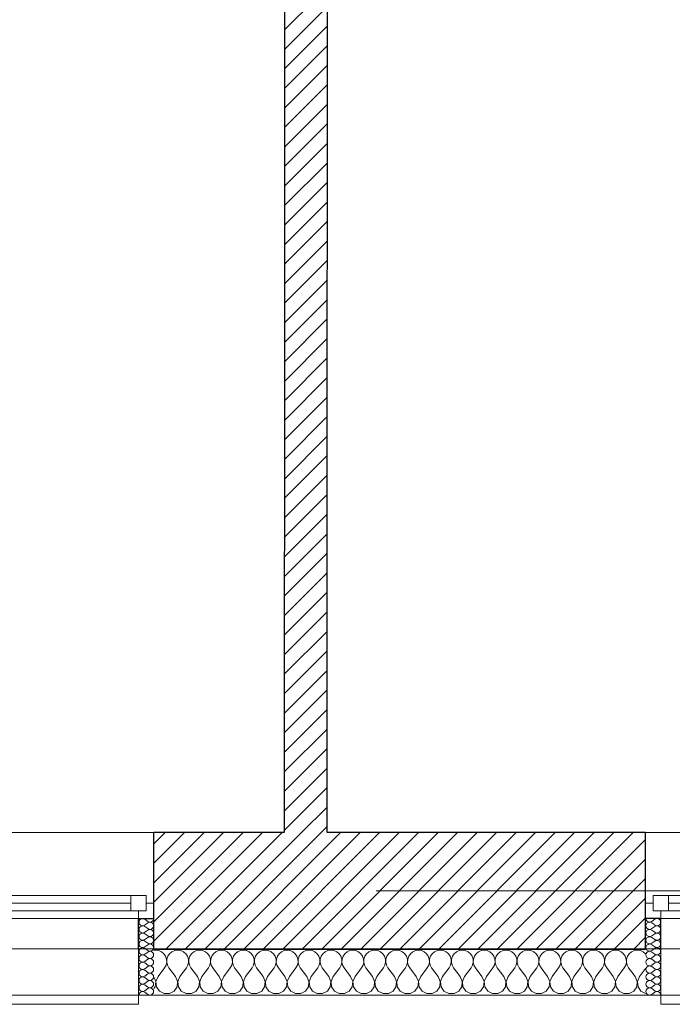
# Model space of a CAD drawing. Header units: millimetres. Extents: x -21056 to 421, y 9759 to 15589.
# Tile 50 of 120: x -3635 to -3422, y 9867 to 10188. Entities that reach past the tile are written whole.
import ezdxf

# ---------------------------------------------------------------- set-up
doc = ezdxf.new("R2010")
doc.units = ezdxf.units.MM
doc.header["$LTSCALE"] = 25
doc.header["$MEASUREMENT"] = 0
doc.linetypes.add('Kropki i Kreski', pattern=[670.277762, 352.777767, -176.388884, 0, -141.111112])
doc.linetypes.add('Przerywana', pattern=[240, 120, -120])
for name, color, linetype in [('Konstrukcja - Siatki mod', 7, 'Continuous'), ('KR_INW', 7, 'Continuous'), ('NAPIS_SODON', 7, 'Continuous'), ('Okna ArchiCADa', 7, 'Continuous')]:
    doc.layers.add(name, color=color, linetype=linetype)
for name, color, linetype, lineweight in [('Konstrukcja - Siatki mod_Nr_pióra__48', 1, 'Continuous', 15), ('KR_INW_Nr_pióra__101', 252, 'Continuous', 5), ('KR_INW_Nr_pióra__102', 3, 'Continuous', 5), ('KR_INW_Nr_pióra__27', 7, 'Continuous', 25), ('KR_INW_Nr_pióra__47', 7, 'Continuous', 15), ('NAPIS_SODON_Nr_pióra__1', 7, 'Continuous', 13), ('Okna ArchiCADa_Nr_pióra__1', 7, 'Continuous', 13), ('Okna ArchiCADa_Nr_pióra__27', 7, 'Continuous', 25)]:
    doc.layers.add(name, color=color, linetype=linetype, lineweight=lineweight)
pattern_1 = [(45, (0, 0), (-31.819804, 31.819804), [])]

# ---------------------------------------------------------------- blocks, each defined once
blk = doc.blocks.new('Strop_1', base_point=(179225, 121523.3))
at = {"layer": 'NAPIS_SODON_Nr_pióra__1', "linetype": 'Continuous', "flags": 128}
blk.add_lwpolyline([(179225, 121523.3), (179225.9, 107003.8), (250898.3, 107008.3), (250897.4, 121527.8)], close=True, dxfattribs=at)
blk = doc.blocks.new('*X228')
at = {"layer": 'KR_INW_Nr_pióra__102', "linetype": 'Continuous'}
for p, q in [((211785.7, 107001.6), (211779.6, 107000.7)), ((211795.5, 107000.2), (211785.7, 107001.6)), ((211804.5, 106996.2), (211795.5, 107000.2)), ((211812.1, 106989.9), (211804.5, 106996.2)), ((211817.7, 106981.8), (211812.1, 106989.9)), ((211820.8, 106972.5), (211817.7, 106981.8)), ((211821.3, 106962.6), (211820.8, 106972.5)), ((211822.1, 106972.5), (211821.6, 106962.6)), ((211825.2, 106981.8), (211822.1, 106972.5)), ((211830.8, 106989.9), (211825.2, 106981.8)), ((211838.4, 106996.2), (211830.8, 106989.9)), ((211847.4, 107000.2), (211838.4, 106996.2)), ((211857.1, 107001.6), (211847.4, 107000.2)), ((211866.9, 107000.2), (211857.1, 107001.6)), ((211875.9, 106996.2), (211866.9, 107000.2)), ((211883.5, 106989.9), (211875.9, 106996.2)), ((211889.1, 106981.8), (211883.5, 106989.9)), ((211892.2, 106972.5), (211889.1, 106981.8)), ((211892.7, 106962.6), (211892.2, 106972.5)), ((211893.5, 106972.5), (211893, 106962.6)), ((211896.6, 106981.8), (211893.5, 106972.5)), ((211902.2, 106989.9), (211896.6, 106981.8)), ((211909.8, 106996.2), (211902.2, 106989.9)), ((211918.8, 107000.2), (211909.8, 106996.2)), ((211928.6, 107001.6), (211918.8, 107000.2)), ((211938.3, 107000.2), (211928.6, 107001.6)), ((211947.3, 106996.2), (211938.3, 107000.2)), ((211954.9, 106989.9), (211947.3, 106996.2)), ((211960.5, 106981.8), (211954.9, 106989.9)), ((211963.7, 106972.5), (211960.5, 106981.8)), ((211964.1, 106962.6), (211963.7, 106972.5)), ((211964.9, 106972.5), (211964.4, 106962.6)), ((211968.1, 106981.8), (211964.9, 106972.5)), ((211973.6, 106989.9), (211968.1, 106981.8)), ((211981.2, 106996.2), (211973.6, 106989.9)), ((211990.2, 107000.2), (211981.2, 106996.2)), ((212000, 107001.6), (211990.2, 107000.2)), ((212009.8, 107000.2), (212000, 107001.6)), ((212018.8, 106996.2), (212009.8, 107000.2)), ((212026.4, 106989.9), (212018.8, 106996.2)), ((212031.9, 106981.8), (212026.4, 106989.9)), ((212035.1, 106972.5), (212031.9, 106981.8)), ((212035.6, 106962.6), (212035.1, 106972.5)), ((212036.3, 106972.5), (212035.9, 106962.6)), ((212039.5, 106981.8), (212036.3, 106972.5)), ((212045.1, 106989.9), (212039.5, 106981.8)), ((212052.7, 106996.2), (212045.1, 106989.9)), ((212061.7, 107000.2), (212052.7, 106996.2)), ((212071.4, 107001.6), (212061.7, 107000.2)), ((212081.2, 107000.2), (212071.4, 107001.6)), ((212090.2, 106996.2), (212081.2, 107000.2)), ((212097.8, 106989.9), (212090.2, 106996.2)), ((212103.4, 106981.8), (212097.8, 106989.9)), ((212106.5, 106972.5), (212103.4, 106981.8)), ((212107, 106962.6), (212106.5, 106972.5)), ((212107.8, 106972.5), (212107.3, 106962.6)), ((212110.9, 106981.8), (212107.8, 106972.5)), ((212116.5, 106989.9), (212110.9, 106981.8)), ((212124.1, 106996.2), (212116.5, 106989.9)), ((212133.1, 107000.2), (212124.1, 106996.2)), ((212142.9, 107001.6), (212133.1, 107000.2)), ((212152.6, 107000.2), (212142.9, 107001.6)), ((212161.6, 106996.2), (212152.6, 107000.2)), ((212169.2, 106989.9), (212161.6, 106996.2)), ((212174.8, 106981.8), (212169.2, 106989.9)), ((212177.9, 106972.5), (212174.8, 106981.8)), ((212178.4, 106962.6), (212177.9, 106972.5)), ((212179.2, 106972.5), (212178.7, 106962.6)), ((212182.3, 106981.8), (212179.2, 106972.5)), ((212187.9, 106989.9), (212182.3, 106981.8)), ((212195.5, 106996.2), (212187.9, 106989.9)), ((212204.5, 107000.2), (212195.5, 106996.2)), ((212214.3, 107001.6), (212204.5, 107000.2)), ((212224, 107000.2), (212214.3, 107001.6)), ((212233.1, 106996.2), (212224, 107000.2)), ((212240.6, 106989.9), (212233.1, 106996.2)), ((212246.2, 106981.8), (212240.6, 106989.9)), ((212249.4, 106972.5), (212246.2, 106981.8)), ((212249.9, 106962.6), (212249.4, 106972.5)), ((212250.6, 106972.5), (212250.1, 106962.6)), ((212253.8, 106981.8), (212250.6, 106972.5)), ((212259.4, 106989.9), (212253.8, 106981.8)), ((212266.9, 106996.2), (212259.4, 106989.9)), ((212276, 107000.2), (212266.9, 106996.2)), ((212285.7, 107001.6), (212276, 107000.2)), ((212295.5, 107000.2), (212285.7, 107001.6)), ((212304.5, 106996.2), (212295.5, 107000.2)), ((212312.1, 106989.9), (212304.5, 106996.2)), ((212317.7, 106981.8), (212312.1, 106989.9)), ((212320.8, 106972.5), (212317.7, 106981.8)), ((212321.3, 106962.6), (212320.8, 106972.5)), ((212322.1, 106972.5), (212321.6, 106962.6)), ((212325.2, 106981.8), (212322.1, 106972.5)), ((212330.8, 106989.9), (212325.2, 106981.8)), ((212338.4, 106996.2), (212330.8, 106989.9)), ((212347.4, 107000.2), (212338.4, 106996.2)), ((212357.1, 107001.6), (212347.4, 107000.2)), ((212366.9, 107000.2), (212357.1, 107001.6)), ((212375.9, 106996.2), (212366.9, 107000.2)), ((212383.5, 106989.9), (212375.9, 106996.2)), ((212389.1, 106981.8), (212383.5, 106989.9)), ((212392.2, 106972.5), (212389.1, 106981.8)), ((212392.7, 106962.6), (212392.2, 106972.5)), ((212393.5, 106972.5), (212393, 106962.6)), ((212396.6, 106981.8), (212393.5, 106972.5)), ((212402.2, 106989.9), (212396.6, 106981.8)), ((212409.8, 106996.2), (212402.2, 106989.9)), ((212418.8, 107000.2), (212409.8, 106996.2)), ((212428.6, 107001.6), (212418.8, 107000.2)), ((212438.3, 107000.2), (212428.6, 107001.6)), ((212447.3, 106996.2), (212438.3, 107000.2)), ((212454.9, 106989.9), (212447.3, 106996.2)), ((212460.5, 106981.8), (212454.9, 106989.9)), ((212463.7, 106972.5), (212460.5, 106981.8)), ((212464.1, 106962.6), (212463.7, 106972.5)), ((212464.9, 106972.5), (212464.4, 106962.6)), ((212468.1, 106981.8), (212464.9, 106972.5)), ((212473.6, 106989.9), (212468.1, 106981.8)), ((212481.2, 106996.2), (212473.6, 106989.9)), ((212490.2, 107000.2), (212481.2, 106996.2)), ((212500, 107001.6), (212490.2, 107000.2)), ((212509.8, 107000.2), (212500, 107001.6)), ((212518.8, 106996.2), (212509.8, 107000.2)), ((212526.4, 106989.9), (212518.8, 106996.2)), ((212531.9, 106981.8), (212526.4, 106989.9)), ((212535.1, 106972.5), (212531.9, 106981.8)), ((212535.6, 106962.6), (212535.1, 106972.5)), ((212536.3, 106972.5), (212535.9, 106962.6)), ((212539.5, 106981.8), (212536.3, 106972.5)), ((212545.1, 106989.9), (212539.5, 106981.8)), ((212552.7, 106996.2), (212545.1, 106989.9)), ((212561.7, 107000.2), (212552.7, 106996.2)), ((212571.4, 107001.6), (212561.7, 107000.2)), ((212581.2, 107000.2), (212571.4, 107001.6)), ((212590.2, 106996.2), (212581.2, 107000.2)), ((212597.8, 106989.9), (212590.2, 106996.2)), ((212603.4, 106981.8), (212597.8, 106989.9)), ((212606.5, 106972.5), (212603.4, 106981.8)), ((212607, 106962.6), (212606.5, 106972.5)), ((212607.8, 106972.5), (212607.3, 106962.6)), ((212610.9, 106981.8), (212607.8, 106972.5)), ((212616.5, 106989.9), (212610.9, 106981.8)), ((212624.1, 106996.2), (212616.5, 106989.9)), ((212633.1, 107000.2), (212624.1, 106996.2)), ((212642.9, 107001.6), (212633.1, 107000.2)), ((212652.6, 107000.2), (212642.9, 107001.6)), ((212661.6, 106996.2), (212652.6, 107000.2)), ((212669.2, 106989.9), (212661.6, 106996.2)), ((212674.8, 106981.8), (212669.2, 106989.9)), ((212677.9, 106972.5), (212674.8, 106981.8)), ((212678.4, 106962.6), (212677.9, 106972.5)), ((212679.2, 106972.5), (212678.7, 106962.6)), ((212682.3, 106981.8), (212679.2, 106972.5)), ((212687.9, 106989.9), (212682.3, 106981.8)), ((212695.5, 106996.2), (212687.9, 106989.9)), ((212704.5, 107000.2), (212695.5, 106996.2)), ((212714.3, 107001.6), (212704.5, 107000.2)), ((212724, 107000.2), (212714.3, 107001.6)), ((212733.1, 106996.2), (212724, 107000.2)), ((212740.6, 106989.9), (212733.1, 106996.2)), ((212746.2, 106981.8), (212740.6, 106989.9)), ((212749.4, 106972.5), (212746.2, 106981.8)), ((212749.9, 106962.6), (212749.4, 106972.5)), ((212750.6, 106972.5), (212750.1, 106962.6)), ((212753.8, 106981.8), (212750.6, 106972.5)), ((212759.4, 106989.9), (212753.8, 106981.8)), ((212766.9, 106996.2), (212759.4, 106989.9)), ((212776, 107000.2), (212766.9, 106996.2)), ((212785.7, 107001.6), (212776, 107000.2)), ((212795.5, 107000.2), (212785.7, 107001.6)), ((212804.5, 106996.2), (212795.5, 107000.2)), ((212812.1, 106989.9), (212804.5, 106996.2)), ((212817.7, 106981.8), (212812.1, 106989.9)), ((212820.8, 106972.5), (212817.7, 106981.8)), ((212821.3, 106962.6), (212820.8, 106972.5)), ((212822.1, 106972.5), (212821.6, 106962.6)), ((212825.2, 106981.8), (212822.1, 106972.5)), ((212830.8, 106989.9), (212825.2, 106981.8)), ((212838.4, 106996.2), (212830.8, 106989.9)), ((212847.4, 107000.2), (212838.4, 106996.2)), ((212857.1, 107001.6), (212847.4, 107000.2)), ((212866.9, 107000.2), (212857.1, 107001.6)), ((212875.9, 106996.2), (212866.9, 107000.2)), ((212883.5, 106989.9), (212875.9, 106996.2)), ((212889.1, 106981.8), (212883.5, 106989.9)), ((212892.2, 106972.5), (212889.1, 106981.8)), ((212892.7, 106962.6), (212892.2, 106972.5)), ((212893.5, 106972.5), (212893, 106962.6)), ((212896.6, 106981.8), (212893.5, 106972.5)), ((212902.2, 106989.9), (212896.6, 106981.8)), ((212909.8, 106996.2), (212902.2, 106989.9)), ((212918.8, 107000.2), (212909.8, 106996.2)), ((212928.6, 107001.6), (212918.8, 107000.2)), ((212938.3, 107000.2), (212928.6, 107001.6)), ((212947.3, 106996.2), (212938.3, 107000.2)), ((212954.9, 106989.9), (212947.3, 106996.2)), ((212960.5, 106981.8), (212954.9, 106989.9)), ((212963.7, 106972.5), (212960.5, 106981.8)), ((212964.1, 106962.6), (212963.7, 106972.5)), ((212964.9, 106972.5), (212964.4, 106962.6)), ((212968.1, 106981.8), (212964.9, 106972.5)), ((212973.6, 106989.9), (212968.1, 106981.8)), ((212981.2, 106996.2), (212973.6, 106989.9)), ((212990.2, 107000.2), (212981.2, 106996.2)), ((213000, 107001.6), (212990.2, 107000.2)), ((213009.8, 107000.2), (213000, 107001.6)), ((213018.8, 106996.2), (213009.8, 107000.2)), ((213026.4, 106989.9), (213018.8, 106996.2)), ((213031.9, 106981.8), (213026.4, 106989.9)), ((213035.1, 106972.5), (213031.9, 106981.8)), ((213035.6, 106962.6), (213035.1, 106972.5)), ((213036.3, 106972.5), (213035.9, 106962.6)), ((213039.5, 106981.8), (213036.3, 106972.5)), ((213045.1, 106989.9), (213039.5, 106981.8)), ((213052.7, 106996.2), (213045.1, 106989.9)), ((213061.7, 107000.2), (213052.7, 106996.2)), ((213071.4, 107001.6), (213061.7, 107000.2)), ((213081.2, 107000.2), (213071.4, 107001.6)), ((213090.2, 106996.2), (213081.2, 107000.2)), ((213097.8, 106989.9), (213090.2, 106996.2)), ((213103.4, 106981.8), (213097.8, 106989.9)), ((213106.5, 106972.5), (213103.4, 106981.8)), ((213107, 106962.6), (213106.5, 106972.5)), ((213107.8, 106972.5), (213107.3, 106962.6)), ((213110.9, 106981.8), (213107.8, 106972.5)), ((213116.5, 106989.9), (213110.9, 106981.8)), ((213124.1, 106996.2), (213116.5, 106989.9)), ((213133.1, 107000.2), (213124.1, 106996.2)), ((213142.9, 107001.6), (213133.1, 107000.2)), ((213152.6, 107000.2), (213142.9, 107001.6)), ((213161.6, 106996.2), (213152.6, 107000.2)), ((213169.2, 106989.9), (213161.6, 106996.2)), ((213174.8, 106981.8), (213169.2, 106989.9)), ((213177.9, 106972.5), (213174.8, 106981.8)), ((213178.4, 106962.6), (213177.9, 106972.5)), ((213179.2, 106972.5), (213178.7, 106962.6)), ((213182.3, 106981.8), (213179.2, 106972.5)), ((213187.9, 106989.9), (213182.3, 106981.8)), ((213195.5, 106996.2), (213187.9, 106989.9)), ((213204.5, 107000.2), (213195.5, 106996.2)), ((213214.3, 107001.6), (213204.5, 107000.2)), ((213224, 107000.2), (213214.3, 107001.6)), ((213233.1, 106996.2), (213224, 107000.2)), ((213240.6, 106989.9), (213233.1, 106996.2)), ((213246.2, 106981.8), (213240.6, 106989.9)), ((213249.4, 106972.5), (213246.2, 106981.8)), ((213249.9, 106962.6), (213249.4, 106972.5)), ((213250.6, 106972.5), (213250.1, 106962.6)), ((213253.8, 106981.8), (213250.6, 106972.5)), ((213259.4, 106989.9), (213253.8, 106981.8)), ((213266.9, 106996.2), (213259.4, 106989.9)), ((213276, 107000.2), (213266.9, 106996.2)), ((213285.7, 107001.6), (213276, 107000.2)), ((213295.5, 107000.2), (213285.7, 107001.6)), ((213304.5, 106996.2), (213295.5, 107000.2)), ((213312.1, 106989.9), (213304.5, 106996.2)), ((213317.7, 106981.8), (213312.1, 106989.9)), ((213320.8, 106972.5), (213317.7, 106981.8)), ((213321.3, 106962.6), (213320.8, 106972.5)), ((213322.1, 106972.5), (213321.6, 106962.6)), ((213325.2, 106981.8), (213322.1, 106972.5)), ((213330.8, 106989.9), (213325.2, 106981.8)), ((213338.4, 106996.2), (213330.8, 106989.9)), ((213347.4, 107000.2), (213338.4, 106996.2)), ((213357.1, 107001.6), (213347.4, 107000.2)), ((213366.9, 107000.2), (213357.1, 107001.6)), ((213375.9, 106996.2), (213366.9, 107000.2)), ((213383.5, 106989.9), (213375.9, 106996.2)), ((213384, 106989.3), (213383.5, 106989.9)), ((211792.9, 106915.9), (211814.3, 106944.4)), ((211814.3, 106944.4), (211819.1, 106953.1)), ((211819.1, 106953.1), (211821.3, 106962.6)), ((211821.6, 106962.6), (211823.8, 106953.1)), ((211823.8, 106953.1), (211828.6, 106944.4)), ((211850, 106915.9), (211828.6, 106944.4)), ((211864.3, 106915.9), (211885.7, 106944.4)), ((211885.7, 106944.4), (211890.5, 106953.1)), ((211890.5, 106953.1), (211892.7, 106962.6)), ((211893, 106962.6), (211895.2, 106953.1)), ((211895.2, 106953.1), (211900, 106944.4)), ((211921.4, 106915.9), (211900, 106944.4)), ((211935.7, 106915.9), (211957.1, 106944.4)), ((211957.1, 106944.4), (211961.9, 106953.1)), ((211961.9, 106953.1), (211964.1, 106962.6)), ((211964.4, 106962.6), (211966.7, 106953.1)), ((211966.7, 106953.1), (211971.4, 106944.4)), ((211992.9, 106915.9), (211971.4, 106944.4)), ((212007.1, 106915.9), (212028.6, 106944.4)), ((212028.6, 106944.4), (212033.3, 106953.1)), ((212033.3, 106953.1), (212035.6, 106962.6)), ((212035.9, 106962.6), (212038.1, 106953.1)), ((212038.1, 106953.1), (212042.9, 106944.4)), ((212064.3, 106915.9), (212042.9, 106944.4)), ((212078.6, 106915.9), (212100, 106944.4)), ((212100, 106944.4), (212104.8, 106953.1)), ((212104.8, 106953.1), (212107, 106962.6)), ((212107.3, 106962.6), (212109.5, 106953.1)), ((212109.5, 106953.1), (212114.3, 106944.4)), ((212135.7, 106915.9), (212114.3, 106944.4)), ((212150, 106915.9), (212171.4, 106944.4)), ((212171.4, 106944.4), (212176.2, 106953.1)), ((212176.2, 106953.1), (212178.4, 106962.6)), ((212178.7, 106962.6), (212180.9, 106953.1)), ((212180.9, 106953.1), (212185.7, 106944.4)), ((212207.1, 106915.9), (212185.7, 106944.4)), ((212221.4, 106915.9), (212242.9, 106944.4)), ((212242.9, 106944.4), (212247.6, 106953.1)), ((212247.6, 106953.1), (212249.9, 106962.6)), ((212250.1, 106962.6), (212252.4, 106953.1)), ((212252.4, 106953.1), (212257.1, 106944.4)), ((212278.6, 106915.9), (212257.1, 106944.4)), ((212292.9, 106915.9), (212314.3, 106944.4)), ((212314.3, 106944.4), (212319.1, 106953.1)), ((212319.1, 106953.1), (212321.3, 106962.6)), ((212321.6, 106962.6), (212323.8, 106953.1)), ((212323.8, 106953.1), (212328.6, 106944.4)), ((212350, 106915.9), (212328.6, 106944.4)), ((212364.3, 106915.9), (212385.7, 106944.4)), ((212385.7, 106944.4), (212390.5, 106953.1)), ((212390.5, 106953.1), (212392.7, 106962.6)), ((212393, 106962.6), (212395.2, 106953.1)), ((212395.2, 106953.1), (212400, 106944.4)), ((212421.4, 106915.9), (212400, 106944.4)), ((212435.7, 106915.9), (212457.1, 106944.4)), ((212457.1, 106944.4), (212461.9, 106953.1)), ((212461.9, 106953.1), (212464.1, 106962.6)), ((212464.4, 106962.6), (212466.7, 106953.1)), ((212466.7, 106953.1), (212471.4, 106944.4)), ((212492.9, 106915.9), (212471.4, 106944.4)), ((212507.1, 106915.9), (212528.6, 106944.4)), ((212528.6, 106944.4), (212533.3, 106953.1)), ((212533.3, 106953.1), (212535.6, 106962.6)), ((212535.9, 106962.6), (212538.1, 106953.1)), ((212538.1, 106953.1), (212542.9, 106944.4)), ((212564.3, 106915.9), (212542.9, 106944.4)), ((212578.6, 106915.9), (212600, 106944.4)), ((212600, 106944.4), (212604.8, 106953.1)), ((212604.8, 106953.1), (212607, 106962.6)), ((212607.3, 106962.6), (212609.5, 106953.1)), ((212609.5, 106953.1), (212614.3, 106944.4)), ((212635.7, 106915.9), (212614.3, 106944.4)), ((212650, 106915.9), (212671.4, 106944.4)), ((212671.4, 106944.4), (212676.2, 106953.1)), ((212676.2, 106953.1), (212678.4, 106962.6)), ((212678.7, 106962.6), (212680.9, 106953.1)), ((212680.9, 106953.1), (212685.7, 106944.4)), ((212707.1, 106915.9), (212685.7, 106944.4)), ((212721.4, 106915.9), (212742.9, 106944.4)), ((212742.9, 106944.4), (212747.6, 106953.1)), ((212747.6, 106953.1), (212749.9, 106962.6)), ((212750.1, 106962.6), (212752.4, 106953.1)), ((212752.4, 106953.1), (212757.1, 106944.4)), ((212778.6, 106915.9), (212757.1, 106944.4)), ((212792.9, 106915.9), (212814.3, 106944.4)), ((212814.3, 106944.4), (212819.1, 106953.1)), ((212819.1, 106953.1), (212821.3, 106962.6)), ((212821.6, 106962.6), (212823.8, 106953.1)), ((212823.8, 106953.1), (212828.6, 106944.4)), ((212850, 106915.9), (212828.6, 106944.4)), ((212864.3, 106915.9), (212885.7, 106944.4)), ((212885.7, 106944.4), (212890.5, 106953.1)), ((212890.5, 106953.1), (212892.7, 106962.6)), ((212893, 106962.6), (212895.2, 106953.1)), ((212895.2, 106953.1), (212900, 106944.4)), ((212921.4, 106915.9), (212900, 106944.4)), ((212935.7, 106915.9), (212957.1, 106944.4)), ((212957.1, 106944.4), (212961.9, 106953.1)), ((212961.9, 106953.1), (212964.1, 106962.6)), ((212964.4, 106962.6), (212966.7, 106953.1)), ((212966.7, 106953.1), (212971.4, 106944.4)), ((212992.9, 106915.9), (212971.4, 106944.4)), ((213007.1, 106915.9), (213028.6, 106944.4)), ((213028.6, 106944.4), (213033.3, 106953.1)), ((213033.3, 106953.1), (213035.6, 106962.6)), ((213035.9, 106962.6), (213038.1, 106953.1)), ((213038.1, 106953.1), (213042.9, 106944.4)), ((213064.3, 106915.9), (213042.9, 106944.4)), ((213078.6, 106915.9), (213100, 106944.4)), ((213100, 106944.4), (213104.8, 106953.1)), ((213104.8, 106953.1), (213107, 106962.6)), ((213107.3, 106962.6), (213109.5, 106953.1)), ((213109.5, 106953.1), (213114.3, 106944.4)), ((213135.7, 106915.9), (213114.3, 106944.4)), ((213150, 106915.9), (213171.4, 106944.4)), ((213171.4, 106944.4), (213176.2, 106953.1)), ((213176.2, 106953.1), (213178.4, 106962.6)), ((213178.7, 106962.6), (213180.9, 106953.1)), ((213180.9, 106953.1), (213185.7, 106944.4)), ((213207.1, 106915.9), (213185.7, 106944.4)), ((213221.4, 106915.9), (213242.9, 106944.4)), ((213242.9, 106944.4), (213247.6, 106953.1)), ((213247.6, 106953.1), (213249.9, 106962.6)), ((213250.1, 106962.6), (213252.4, 106953.1)), ((213252.4, 106953.1), (213257.1, 106944.4)), ((213278.6, 106915.9), (213257.1, 106944.4)), ((213292.9, 106915.9), (213314.3, 106944.4)), ((213314.3, 106944.4), (213319.1, 106953.1)), ((213319.1, 106953.1), (213321.3, 106962.6)), ((213321.6, 106962.6), (213323.8, 106953.1)), ((213323.8, 106953.1), (213328.6, 106944.4)), ((213350, 106915.9), (213328.6, 106944.4)), ((213364.3, 106915.9), (213384, 106942.1)), ((211785.3, 106899.8), (211779.6, 106913.5)), ((211792.9, 106915.9), (211786.1, 106899.8)), ((211856.7, 106899.8), (211850, 106915.9)), ((211864.3, 106915.9), (211857.6, 106899.8)), ((211928.2, 106899.8), (211921.4, 106915.9)), ((211935.7, 106915.9), (211929, 106899.8)), ((211999.6, 106899.8), (211992.9, 106915.9)), ((212007.1, 106915.9), (212000.4, 106899.8)), ((212071, 106899.8), (212064.3, 106915.9)), ((212078.6, 106915.9), (212071.8, 106899.8)), ((212142.4, 106899.8), (212135.7, 106915.9)), ((212150, 106915.9), (212143.3, 106899.8)), ((212213.9, 106899.8), (212207.1, 106915.9)), ((212221.4, 106915.9), (212214.7, 106899.8)), ((212285.3, 106899.8), (212278.6, 106915.9)), ((212292.9, 106915.9), (212286.1, 106899.8)), ((212356.7, 106899.8), (212350, 106915.9)), ((212364.3, 106915.9), (212357.6, 106899.8)), ((212428.2, 106899.8), (212421.4, 106915.9)), ((212435.7, 106915.9), (212429, 106899.8)), ((212499.6, 106899.8), (212492.9, 106915.9)), ((212507.1, 106915.9), (212500.4, 106899.8)), ((212571, 106899.8), (212564.3, 106915.9)), ((212578.6, 106915.9), (212571.8, 106899.8)), ((212642.4, 106899.8), (212635.7, 106915.9)), ((212650, 106915.9), (212643.3, 106899.8)), ((212713.9, 106899.8), (212707.1, 106915.9)), ((212721.4, 106915.9), (212714.7, 106899.8)), ((212785.3, 106899.8), (212778.6, 106915.9)), ((212792.9, 106915.9), (212786.1, 106899.8)), ((212856.7, 106899.8), (212850, 106915.9)), ((212864.3, 106915.9), (212857.6, 106899.8)), ((212928.2, 106899.8), (212921.4, 106915.9)), ((212935.7, 106915.9), (212929, 106899.8)), ((212999.6, 106899.8), (212992.9, 106915.9)), ((213007.1, 106915.9), (213000.4, 106899.8)), ((213071, 106899.8), (213064.3, 106915.9)), ((213078.6, 106915.9), (213071.8, 106899.8)), ((213142.4, 106899.8), (213135.7, 106915.9)), ((213150, 106915.9), (213143.3, 106899.8)), ((213213.9, 106899.8), (213207.1, 106915.9)), ((213221.4, 106915.9), (213214.7, 106899.8)), ((213285.3, 106899.8), (213278.6, 106915.9)), ((213292.9, 106915.9), (213286.1, 106899.8)), ((213356.7, 106899.8), (213350, 106915.9)), ((213364.3, 106915.9), (213357.6, 106899.8)), ((211779.6, 106876.3), (211783.7, 106882.5)), ((211783.7, 106882.5), (211785.3, 106899.8)), ((211786.1, 106899.8), (211787.8, 106882.5)), ((211787.8, 106882.5), (211797.4, 106868)), ((211845.5, 106868), (211855.1, 106882.5)), ((211855.1, 106882.5), (211856.7, 106899.8)), ((211857.6, 106899.8), (211859.2, 106882.5)), ((211859.2, 106882.5), (211868.8, 106868)), ((211916.9, 106868), (211926.5, 106882.5)), ((211926.5, 106882.5), (211928.2, 106899.8)), ((211929, 106899.8), (211930.6, 106882.5)), ((211930.6, 106882.5), (211940.3, 106868)), ((211988.3, 106868), (211997.9, 106882.5)), ((211997.9, 106882.5), (211999.6, 106899.8)), ((212000.4, 106899.8), (212002.1, 106882.5)), ((212002.1, 106882.5), (212011.7, 106868)), ((212059.7, 106868), (212069.4, 106882.5)), ((212069.4, 106882.5), (212071, 106899.8)), ((212071.8, 106899.8), (212073.5, 106882.5)), ((212073.5, 106882.5), (212083.1, 106868)), ((212131.2, 106868), (212140.8, 106882.5)), ((212140.8, 106882.5), (212142.4, 106899.8)), ((212143.3, 106899.8), (212144.9, 106882.5)), ((212144.9, 106882.5), (212154.5, 106868)), ((212202.6, 106868), (212212.2, 106882.5)), ((212212.2, 106882.5), (212213.9, 106899.8)), ((212214.7, 106899.8), (212216.3, 106882.5)), ((212216.3, 106882.5), (212226, 106868)), ((212274, 106868), (212283.7, 106882.5)), ((212283.7, 106882.5), (212285.3, 106899.8)), ((212286.1, 106899.8), (212287.8, 106882.5)), ((212287.8, 106882.5), (212297.4, 106868)), ((212345.5, 106868), (212355.1, 106882.5)), ((212355.1, 106882.5), (212356.7, 106899.8)), ((212357.6, 106899.8), (212359.2, 106882.5)), ((212359.2, 106882.5), (212368.8, 106868)), ((212416.9, 106868), (212426.5, 106882.5)), ((212426.5, 106882.5), (212428.2, 106899.8)), ((212429, 106899.8), (212430.6, 106882.5)), ((212430.6, 106882.5), (212440.3, 106868)), ((212488.3, 106868), (212497.9, 106882.5)), ((212497.9, 106882.5), (212499.6, 106899.8)), ((212500.4, 106899.8), (212502.1, 106882.5)), ((212502.1, 106882.5), (212511.7, 106868)), ((212559.7, 106868), (212569.4, 106882.5)), ((212569.4, 106882.5), (212571, 106899.8)), ((212571.8, 106899.8), (212573.5, 106882.5)), ((212573.5, 106882.5), (212583.1, 106868)), ((212631.2, 106868), (212640.8, 106882.5)), ((212640.8, 106882.5), (212642.4, 106899.8)), ((212643.3, 106899.8), (212644.9, 106882.5)), ((212644.9, 106882.5), (212654.5, 106868)), ((212702.6, 106868), (212712.2, 106882.5)), ((212712.2, 106882.5), (212713.9, 106899.8)), ((212714.7, 106899.8), (212716.3, 106882.5)), ((212716.3, 106882.5), (212726, 106868)), ((212774, 106868), (212783.7, 106882.5)), ((212783.7, 106882.5), (212785.3, 106899.8)), ((212786.1, 106899.8), (212787.8, 106882.5)), ((212787.8, 106882.5), (212797.4, 106868)), ((212845.5, 106868), (212855.1, 106882.5)), ((212855.1, 106882.5), (212856.7, 106899.8)), ((212857.6, 106899.8), (212859.2, 106882.5)), ((212859.2, 106882.5), (212868.8, 106868)), ((212916.9, 106868), (212926.5, 106882.5)), ((212926.5, 106882.5), (212928.2, 106899.8)), ((212929, 106899.8), (212930.6, 106882.5)), ((212930.6, 106882.5), (212940.3, 106868)), ((212988.3, 106868), (212997.9, 106882.5)), ((212997.9, 106882.5), (212999.6, 106899.8)), ((213000.4, 106899.8), (213002.1, 106882.5)), ((213002.1, 106882.5), (213011.7, 106868)), ((213059.7, 106868), (213069.4, 106882.5)), ((213069.4, 106882.5), (213071, 106899.8)), ((213071.8, 106899.8), (213073.5, 106882.5)), ((213073.5, 106882.5), (213083.1, 106868)), ((213131.2, 106868), (213140.8, 106882.5)), ((213140.8, 106882.5), (213142.4, 106899.8)), ((213143.3, 106899.8), (213144.9, 106882.5)), ((213144.9, 106882.5), (213154.5, 106868)), ((213202.6, 106868), (213212.2, 106882.5)), ((213212.2, 106882.5), (213213.9, 106899.8)), ((213214.7, 106899.8), (213216.3, 106882.5)), ((213216.3, 106882.5), (213226, 106868)), ((213274, 106868), (213283.7, 106882.5)), ((213283.7, 106882.5), (213285.3, 106899.8)), ((213286.1, 106899.8), (213287.8, 106882.5)), ((213287.8, 106882.5), (213297.4, 106868)), ((213345.5, 106868), (213355.1, 106882.5)), ((213355.1, 106882.5), (213356.7, 106899.8)), ((213357.6, 106899.8), (213359.2, 106882.5)), ((213359.2, 106882.5), (213368.8, 106868)), ((211797.4, 106868), (211812.7, 106859.8)), ((211812.7, 106859.8), (211830.1, 106859.8)), ((211830.1, 106859.8), (211845.5, 106868)), ((211868.8, 106868), (211884.2, 106859.8)), ((211884.2, 106859.8), (211901.6, 106859.8)), ((211901.6, 106859.8), (211916.9, 106868)), ((211940.3, 106868), (211955.6, 106859.8)), ((211955.6, 106859.8), (211973, 106859.8)), ((211973, 106859.8), (211988.3, 106868)), ((212011.7, 106868), (212027, 106859.8)), ((212027, 106859.8), (212044.4, 106859.8)), ((212044.4, 106859.8), (212059.7, 106868)), ((212083.1, 106868), (212098.4, 106859.8)), ((212098.4, 106859.8), (212115.8, 106859.8)), ((212115.8, 106859.8), (212131.2, 106868)), ((212154.5, 106868), (212169.9, 106859.8)), ((212169.9, 106859.8), (212187.3, 106859.8)), ((212187.3, 106859.8), (212202.6, 106868)), ((212226, 106868), (212241.3, 106859.8)), ((212241.3, 106859.8), (212258.7, 106859.8)), ((212258.7, 106859.8), (212274, 106868)), ((212297.4, 106868), (212312.7, 106859.8)), ((212312.7, 106859.8), (212330.1, 106859.8)), ((212330.1, 106859.8), (212345.5, 106868)), ((212368.8, 106868), (212384.2, 106859.8)), ((212384.2, 106859.8), (212401.6, 106859.8)), ((212401.6, 106859.8), (212416.9, 106868)), ((212440.3, 106868), (212455.6, 106859.8)), ((212455.6, 106859.8), (212473, 106859.8)), ((212473, 106859.8), (212488.3, 106868)), ((212511.7, 106868), (212527, 106859.8)), ((212527, 106859.8), (212544.4, 106859.8)), ((212544.4, 106859.8), (212559.7, 106868)), ((212583.1, 106868), (212598.4, 106859.8)), ((212598.4, 106859.8), (212615.8, 106859.8)), ((212615.8, 106859.8), (212631.2, 106868)), ((212654.5, 106868), (212669.9, 106859.8)), ((212669.9, 106859.8), (212687.3, 106859.8)), ((212687.3, 106859.8), (212702.6, 106868)), ((212726, 106868), (212741.3, 106859.8)), ((212741.3, 106859.8), (212758.7, 106859.8)), ((212758.7, 106859.8), (212774, 106868)), ((212797.4, 106868), (212812.7, 106859.8)), ((212812.7, 106859.8), (212830.1, 106859.8)), ((212830.1, 106859.8), (212845.5, 106868)), ((212868.8, 106868), (212884.2, 106859.8)), ((212884.2, 106859.8), (212901.6, 106859.8)), ((212901.6, 106859.8), (212916.9, 106868)), ((212940.3, 106868), (212955.6, 106859.8)), ((212955.6, 106859.8), (212973, 106859.8)), ((212973, 106859.8), (212988.3, 106868)), ((213011.7, 106868), (213027, 106859.8)), ((213027, 106859.8), (213044.4, 106859.8)), ((213044.4, 106859.8), (213059.7, 106868)), ((213083.1, 106868), (213098.4, 106859.8)), ((213098.4, 106859.8), (213115.8, 106859.8)), ((213115.8, 106859.8), (213131.2, 106868)), ((213154.5, 106868), (213169.9, 106859.8)), ((213169.9, 106859.8), (213187.3, 106859.8)), ((213187.3, 106859.8), (213202.6, 106868)), ((213226, 106868), (213241.3, 106859.8)), ((213241.3, 106859.8), (213258.7, 106859.8)), ((213258.7, 106859.8), (213274, 106868)), ((213297.4, 106868), (213312.7, 106859.8)), ((213312.7, 106859.8), (213330.1, 106859.8)), ((213330.1, 106859.8), (213345.5, 106868)), ((213368.8, 106868), (213384, 106859.9))]:
    blk.add_line(p, q, dxfattribs=at)
blk = doc.blocks.new('*X266')
at = {"layer": 'KR_INW_Nr_pióra__102', "linetype": 'Continuous'}
for p, q in [((211759.3, 107095.6), (211749.8, 107102.8)), ((211759.3, 107090.9), (211749.8, 107083.7)), ((211759.3, 107071.8), (211749.8, 107079)), ((211759.3, 107067), (211749.8, 107059.9)), ((211759.3, 107048), (211749.8, 107055.1)), ((211759.3, 107043.2), (211749.8, 107036.1)), ((211759.3, 107024.2), (211749.8, 107031.3)), ((211759.3, 107019.4), (211749.8, 107012.3)), ((211759.3, 107000.4), (211749.8, 107007.5)), ((211759.3, 106995.6), (211749.8, 106988.5)), ((211759.3, 106976.6), (211749.8, 106983.7)), ((211759.3, 106971.8), (211749.8, 106964.7)), ((211759.3, 106952.8), (211749.8, 106959.9)), ((211759.3, 106948), (211749.8, 106940.9)), ((211759.3, 106929), (211749.8, 106936.1)), ((211759.3, 106924.2), (211749.8, 106917)), ((211759.3, 106905.1), (211749.8, 106912.3)), ((211759.3, 106900.4), (211749.8, 106893.2)), ((211759.3, 106881.3), (211749.8, 106888.5)), ((211759.3, 106876.6), (211749.8, 106869.4)), ((211759.3, 106857.5), (211749.8, 106864.7))]:
    blk.add_line(p, q, dxfattribs=at)
for centre, start, end in [((211742.7, 107093.2), 53.1301, 180), ((211766.5, 107105.1), 233.1301, 0), ((211742.7, 107093.2), 180, 306.8699), ((211742.7, 107069.4), 53.1301, 180), ((211742.7, 107069.4), 180, 306.8699), ((211766.5, 107081.3), 233.1301, 126.8699), ((211766.5, 107057.5), 233.1301, 126.8699), ((211742.7, 107045.6), 53.1301, 180), ((211742.7, 107045.6), 180, 306.8699), ((211766.5, 107033.7), 233.1301, 126.8699), ((211742.7, 107021.8), 53.1301, 180), ((211742.7, 107021.8), 180, 306.8699), ((211742.7, 106998), 53.1301, 180), ((211766.5, 107009.9), 233.1301, 126.8699), ((211742.7, 106998), 180, 306.8699), ((211742.7, 106974.2), 53.1301, 180), ((211742.7, 106974.2), 180, 306.8699), ((211766.5, 106986.1), 233.1301, 126.8699), ((211766.5, 106962.3), 233.1301, 126.8699), ((211742.7, 106950.4), 53.1301, 180), ((211742.7, 106950.4), 180, 306.8699), ((211766.5, 106938.5), 233.1301, 126.8699), ((211742.7, 106926.6), 53.1301, 180), ((211742.7, 106926.6), 180, 306.8699), ((211742.7, 106902.8), 53.1301, 180), ((211766.5, 106914.7), 233.1301, 126.8699), ((211742.7, 106902.8), 180, 306.8699), ((211742.7, 106879), 53.1301, 180), ((211742.7, 106879), 180, 306.8699), ((211766.5, 106890.9), 233.1301, 126.8699), ((211766.5, 106867), 233.1301, 126.8699), ((211742.7, 106855.1), 53.1301, 180)]:
    blk.add_arc(centre, 11.9, start, end, dxfattribs=at)
blk = doc.blocks.new('*X267')
at = {"layer": 'KR_INW_Nr_pióra__102', "linetype": 'Continuous'}
for p, q in [((213404.2, 107095.6), (213413.7, 107102.8)), ((213404.2, 107090.9), (213413.7, 107083.7)), ((213404.2, 107071.8), (213413.7, 107079)), ((213404.2, 107067), (213413.7, 107059.9)), ((213404.2, 107048), (213413.7, 107055.1)), ((213404.2, 107043.2), (213413.7, 107036.1)), ((213404.2, 107024.2), (213413.7, 107031.3)), ((213404.2, 107019.4), (213413.7, 107012.3)), ((213404.2, 107000.4), (213413.7, 107007.5)), ((213404.2, 106995.6), (213413.7, 106988.5)), ((213404.2, 106976.6), (213413.7, 106983.7)), ((213404.2, 106971.8), (213413.7, 106964.7)), ((213404.2, 106952.8), (213413.7, 106959.9)), ((213404.2, 106948), (213413.7, 106940.9)), ((213404.2, 106929), (213413.7, 106936.1)), ((213404.2, 106924.2), (213413.7, 106917)), ((213404.2, 106905.1), (213413.7, 106912.3)), ((213404.2, 106900.4), (213413.7, 106893.2)), ((213404.2, 106881.3), (213413.7, 106888.5)), ((213404.2, 106876.6), (213413.7, 106869.4)), ((213404.2, 106857.5), (213413.7, 106864.7))]:
    blk.add_line(p, q, dxfattribs=at)
for centre, start, end in [((213397.1, 107105.1), 180, 306.8699), ((213420.9, 107093.2), 0, 126.8699), ((213397.1, 107081.3), 53.1301, 306.8699), ((213397.1, 107057.5), 53.1301, 306.8699), ((213420.9, 107093.2), 233.1301, 0), ((213420.9, 107069.4), 0, 126.8699), ((213420.9, 107069.4), 233.1301, 0), ((213397.1, 107033.7), 53.1301, 306.8699), ((213420.9, 107045.6), 0, 126.8699), ((213420.9, 107045.6), 233.1301, 0), ((213397.1, 107009.9), 53.1301, 306.8699), ((213420.9, 107021.8), 0, 126.8699), ((213420.9, 107021.8), 233.1301, 0), ((213420.9, 106998), 0, 126.8699), ((213397.1, 106986.1), 53.1301, 306.8699), ((213397.1, 106962.3), 53.1301, 306.8699), ((213420.9, 106998), 233.1301, 0), ((213420.9, 106974.2), 0, 126.8699), ((213420.9, 106974.2), 233.1301, 0), ((213397.1, 106938.5), 53.1301, 306.8699), ((213420.9, 106950.4), 0, 126.8699), ((213420.9, 106950.4), 233.1301, 0), ((213397.1, 106914.7), 53.1301, 306.8699), ((213420.9, 106926.6), 0, 126.8699), ((213420.9, 106926.6), 233.1301, 0), ((213420.9, 106902.8), 0, 126.8699), ((213397.1, 106890.9), 53.1301, 306.8699), ((213397.1, 106867), 53.1301, 306.8699), ((213420.9, 106902.8), 233.1301, 0), ((213420.9, 106879), 0, 126.8699), ((213420.9, 106879), 233.1301, 0), ((213420.9, 106855.1), 0, 126.8699)]:
    blk.add_arc(centre, 11.9, start, end, dxfattribs=at)
blk = doc.blocks.new('Okno dwuskrzydłowe 19_5')
at = {"layer": 'Okna ArchiCADa_Nr_pióra__1', "linetype": 'Continuous'}
for p, q in [((-566.8, 230), (566.8, 230)), ((-566.8, 0), (-541.8, 0)), ((-541.8, 25), (-491.8, 25)), ((-541.8, -25), (-541.8, 25)), ((-541.8, 0), (-541.8, -25)), ((-491.8, 25), (-50, 25)), ((-491.8, 25), (-491.8, -25)), ((-491.8, 25), (-50, 25)), ((-491.8, 0), (-50, 0)), ((-50, -25), (-50, 25)), ((-50, 25), (0, 25)), ((0, 25), (0, -25)), ((0, 25), (50, 25)), ((0, -25), (0, 25)), ((50, 25), (491.8, 25)), ((50, 25), (50, -25)), ((50, 25), (491.8, 25)), ((50, 0), (491.8, 0)), ((491.8, -25), (491.8, 25)), ((491.8, 25), (541.8, 25)), ((541.8, 25), (541.8, -25)), ((541.8, -25), (541.8, 0)), ((541.8, 0), (566.8, 0)), ((-541.8, -25), (-516.8, -25)), ((-491.8, -25), (-541.8, -25)), ((-516.8, -25), (-516.8, -50)), ((-50, -25), (-491.8, -25)), ((0, -25), (-50, -25)), ((50, -25), (0, -25)), ((491.8, -25), (50, -25)), ((541.8, -25), (491.8, -25)), ((516.8, -50), (516.8, -25)), ((516.8, -25), (541.8, -25)), ((-516.8, -50), (-566.8, -50)), ((0, -50), (-516.8, -50)), ((516.8, -50), (0, -50)), ((566.8, -50), (516.8, -50)), ((-516.8, -300), (-516.8, -330)), ((516.8, -330), (516.8, -300)), ((-516.8, -330), (516.8, -330))]:
    blk.add_line(p, q, dxfattribs=at)
at = {"layer": 'Okna ArchiCADa_Nr_pióra__1', "linetype": 'Przerywana'}
blk.add_line((-516.8, -300), (516.8, -300), dxfattribs=at)
at = {"layer": 'Okna ArchiCADa_Nr_pióra__27', "linetype": 'Continuous'}
for p, q in [((-566.8, -50), (-566.8, 0)), ((566.8, -50), (566.8, 0)), ((-516.8, -50), (-566.8, -50)), ((516.8, -50), (566.8, -50))]:
    blk.add_line(p, q, dxfattribs=at)
blk = doc.blocks.new('Ściana_3', base_point=(179075.1, 106855.1))
at = {"layer": 'KR_INW_Nr_pióra__101', "linetype": 'Continuous'}
h = blk.add_hatch(dxfattribs=at)
h.set_pattern_fill('Cegła_licówka', color=256, style=0, pattern_type=2)
h.set_pattern_definition(pattern_1)
h.paths.add_polyline_path([(211779.6, 107105.1), (211779.6, 107005.1), (213384, 107005.1), (213384, 107105.1), (213384, 107155.1), (213384, 107385.1), (211779.6, 107385.1), (211779.6, 107155.1)])
at = {"layer": 'KR_INW_Nr_pióra__27', "linetype": 'Continuous'}
for p, q in [((211779.6, 107155.1), (211779.6, 107385.1)), ((213384, 107155.1), (213384, 107385.1)), ((211779.6, 107105.1), (211779.6, 107155.1)), ((213384, 107105.1), (213384, 107155.1)), ((211729.6, 107005.1), (211729.6, 107105.1)), ((211729.6, 107105.1), (211779.6, 107105.1)), ((211779.6, 107005.1), (211779.6, 107105.1)), ((213384, 107005.1), (213384, 107105.1)), ((213434, 107105.1), (213384, 107105.1)), ((213434, 107005.1), (213434, 107105.1)), ((211779.6, 107005.1), (213384, 107005.1))]:
    blk.add_line(p, q, dxfattribs=at)
at = {"layer": 'KR_INW_Nr_pióra__27', "linetype": 'Continuous', "flags": 128}
for points in [[(212204.4, 107385.1), (211779.6, 107385.1)], [(213384, 107385.1), (212344.4, 107385.1)]]:
    blk.add_lwpolyline(points, dxfattribs=at)
at = {"layer": 'KR_INW_Nr_pióra__47', "linetype": 'Continuous'}
for p, q in [((211779.6, 107105.1), (211729.6, 107105.1)), ((211729.6, 107105.1), (211729.6, 106855.1)), ((213384, 107105.1), (213434, 107105.1)), ((213434, 107105.1), (213434, 106855.1)), ((211729.6, 106855.1), (211729.6, 107005.1)), ((213434, 106855.1), (213434, 107005.1)), ((211779.6, 106855.1), (211729.6, 106855.1)), ((213384, 106855.1), (213434, 106855.1))]:
    blk.add_line(p, q, dxfattribs=at)
at = {"layer": 'KR_INW_Nr_pióra__47', "linetype": 'Continuous', "flags": 128}
blk.add_lwpolyline([(211779.6, 106855.1), (213384, 106855.1)], dxfattribs=at)
at = {"layer": 'KR_INW'}
for name in ['*X266', '*X267', '*X228']:
    blk.add_blockref(name, (0, 0), dxfattribs=at)
at = {"layer": 'Okna ArchiCADa', "color": 21, "linetype": 'Continuous', "lineweight": 13, "true_color": 0xff9955, "zscale": 1000}
for p in [(211212.8, 107155.1), (213950.7, 107155.1)]:
    blk.add_blockref('Okno dwuskrzydłowe 19_5', p, dxfattribs=at)
blk = doc.blocks.new('Ściana_67', base_point=(212344.1, 106855.1))
at = {"layer": 'KR_INW_Nr_pióra__101', "linetype": 'Continuous'}
h = blk.add_hatch(dxfattribs=at)
h.set_pattern_fill('Cegła_licówka', color=256, style=0, pattern_type=2)
h.set_pattern_definition(pattern_1)
h.paths.add_polyline_path([(212344.4, 107385.1), (212346.4, 111055.3), (212206.4, 111055.3), (212204.4, 107385.1)])
at = {"layer": 'KR_INW_Nr_pióra__27', "linetype": 'Continuous', "flags": 128}
for points in [[(212206.4, 111055.3), (212204.4, 107385.1)], [(212344.4, 107385.1), (212346.4, 111055.3)]]:
    blk.add_lwpolyline(points, dxfattribs=at)
blk = doc.blocks.new('Standardowy znacznik siatki_8')
at = {"layer": 'Konstrukcja - Siatki mod_Nr_pióra__48', "linetype": 'Kropki i Kreski'}
blk.add_line((1000, 0), (72912, 0), dxfattribs=at)

msp = doc.modelspace()

# ---------------------------------------------------------------- block references
at = {"layer": 'Konstrukcja - Siatki mod', "color": 8, "linetype": 'Continuous', "lineweight": 13, "xscale": 0.1, "yscale": 0.1, "zscale": 100}
msp.add_blockref('Standardowy znacznik siatki_8', (-6969.92, 9904.44), dxfattribs=at)
at = {"layer": 'KR_INW', "xscale": 0.1, "yscale": 0.1, "zscale": 0.1}
for name, p in [('Ściana_67', (-3534.44, 9870.44)), ('Ściana_3', (-6861.34, 9870.44))]:
    msp.add_blockref(name, p, dxfattribs=at)
at = {"layer": 'NAPIS_SODON', "linetype": 'Continuous', "xscale": 0.1, "yscale": 0.1, "zscale": 0.1}
msp.add_blockref('Strop_1', (-6846.35, 11337.26), dxfattribs=at)

doc.saveas('drawing.dxf')
